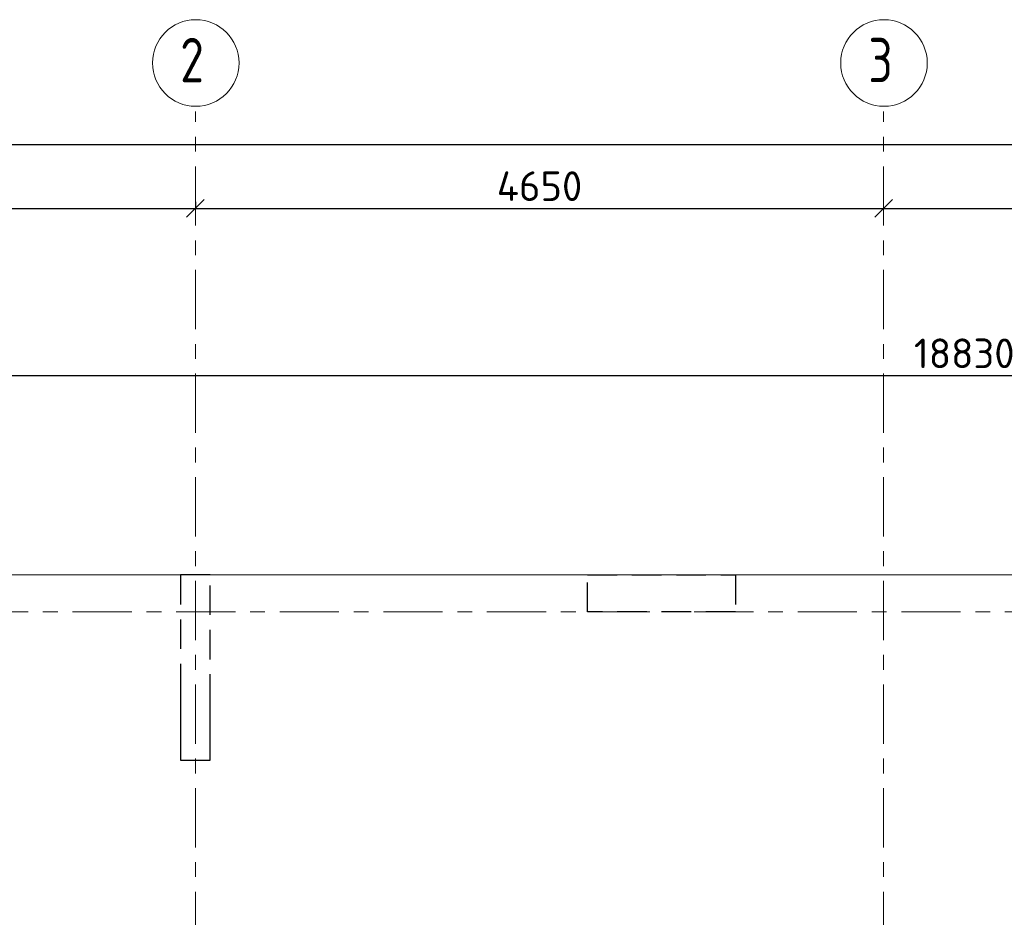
# Model space of a CAD drawing. Header units: metres. Extents: x -38 to 89, y -15 to 21.
# Tile 8 of 129: x 3.31 to 9.97, y 14.34 to 20.4. Entities that reach past the tile are written whole.
import ezdxf

# ---------------------------------------------------------------- set-up
doc = ezdxf.new("R2010")
doc.units = ezdxf.units.M
doc.header["$PDMODE"] = 65
for name, pattern in [('______11', [0.5, 0.4, -0.05, 0, -0.05]), ('______2', [0.27, 0.2, -0.07]), ('______5', [1.1, 0.8, -0.1, 0.1, -0.1])]:
    doc.linetypes.add(name, pattern=pattern)
for name, color, linetype, lineweight in [('XR$2$Осевая линия (1)', 7, '______5', 13), ('XR$2$Размерная линия (1)', 7, 'Continuous', 13), ('XR$3$Перекрытие (1)', 7, 'Continuous', 35), ('XR$4$Размерная линия (1)', 7, 'Continuous', 13)]:
    doc.layers.add(name, color=color, linetype=linetype, lineweight=lineweight)
doc.layers.add('XR$7$Стена_ бетон несущ.', color=7, linetype='Continuous', lineweight=70, true_color=0xb4b496)
doc.styles.add('ISOCPEUR', font='txt')
doc.dimstyles.new('DIMSTYLE_3', dxfattribs={"dimtxt": 0.2, "dimasz": 0.2, "dimexe": 0, "dimexo": 0, "dimgap": 0.1, "dimtad": 2, "dimdec": 0, "dimlfac": 1000, "dimrnd": 5, "dimzin": 12, "dimdsep": 46, "dimtxsty": 'ISOCPEUR', "dimblk1": 'ALL_ML_STRICH', "dimblk2": 'ALL_ML_STRICH', "dimsah": 1, "dimcen": 0, "dimclrd": 7, "dimclre": 256, "dimclrt": 7, "dimadec": 0, "dimazin": 0, "dimtfac": 1, "dimtdec": 0, "dimtix": 1, "dimtmove": 2, "dimatfit": 3, "dimfxl": 0, "dimtzin": 0, "dimlwd": 0, "dimlwe": -3, "dimarcsym": 0})

# ---------------------------------------------------------------- blocks, each defined once
blk = doc.blocks.new('ALL_ML_STRICH')
at = {"color": 0, "linetype": 'ByBlock', "lineweight": -2}
for p, q in [((0, -0.5), (0, 0.5)), ((-1, 0), (0.5, 0)), ((-0.3, -0.3), (0.3, 0.3))]:
    blk.add_line(p, q, dxfattribs=at)
blk = doc.blocks.new('*D11')
at = {"layer": 'DEFPOINTS', "color": 7, "linetype": 'Continuous', "lineweight": 13, "transparency": 33554687}
for p in [(0.5, 19.5574), (0.5, 19.3768), (61.6, 17.1197)]:
    blk.add_point(p, dxfattribs=at)
at = {"layer": 'XR$2$Размерная линия (1)', "color": 9, "linetype": 'Continuous', "lineweight": -2, "true_color": 0xc7c7c7, "transparency": 33554687}
for p, q in [((0.5, 19.3568), (0.5, 19.5574)), ((61.6, 17.1397), (61.6, 19.5574))]:
    blk.add_line(p, q, dxfattribs=at)
at = {"layer": 'XR$2$Размерная линия (1)', "color": 7, "linetype": 'Continuous', "lineweight": -2, "transparency": 33554687}
blk.add_line((0.5, 19.5574), (61.6, 19.5574), dxfattribs=at)
at = {"layer": 'XR$2$Размерная линия (1)', "color": 7, "linetype": 'Continuous', "lineweight": 13, "transparency": 33554687, "xscale": 0.2, "yscale": 0.2, "zscale": 0.2, "rotation": 180}
blk.add_blockref('ALL_ML_STRICH', (0.5, 19.5574), dxfattribs=at)
at = {"layer": 'XR$2$Размерная линия (1)', "color": 7, "linetype": 'Continuous', "lineweight": 13, "transparency": 33554687, "xscale": 0.2, "yscale": 0.2, "zscale": 0.2}
blk.add_blockref('ALL_ML_STRICH', (61.6, 19.5574), dxfattribs=at)
at = {"layer": 'XR$2$Размерная линия (1)', "color": 7, "linetype": 'Continuous', "lineweight": 13, "transparency": 33554687, "insert": (31.1, 19.7074), "char_height": 0.2, "width": 1, "attachment_point": 5, "style": 'ISOCPEUR'}
blk.add_mtext('\\A1;{61100}', dxfattribs=at)
blk = doc.blocks.new('*D26')
at = {"layer": 'DEFPOINTS', "color": 7, "linetype": 'Continuous', "lineweight": 13, "transparency": 33554687}
for p in [(0.5, 19.1695), (4.5, 19.1912), (0.5, 19.1261)]:
    blk.add_point(p, dxfattribs=at)
at = {"layer": 'XR$2$Размерная линия (1)', "color": 9, "linetype": 'Continuous', "lineweight": -2, "true_color": 0xc7c7c7, "transparency": 33554687}
for p, q in [((4.5, 19.1712), (4.5, 19.1261)), ((0.5, 19.1495), (0.5, 19.1261))]:
    blk.add_line(p, q, dxfattribs=at)
at = {"layer": 'XR$2$Размерная линия (1)', "color": 7, "linetype": 'Continuous', "lineweight": -2, "transparency": 33554687}
blk.add_line((0.5, 19.1261), (4.5, 19.1261), dxfattribs=at)
at = {"layer": 'XR$2$Размерная линия (1)', "color": 7, "linetype": 'Continuous', "lineweight": 13, "transparency": 33554687, "xscale": 0.2, "yscale": 0.2, "zscale": 0.2, "rotation": 180}
blk.add_blockref('ALL_ML_STRICH', (0.5, 19.1261), dxfattribs=at)
at = {"layer": 'XR$2$Размерная линия (1)', "color": 7, "linetype": 'Continuous', "lineweight": 13, "transparency": 33554687, "xscale": 0.2, "yscale": 0.2, "zscale": 0.2}
blk.add_blockref('ALL_ML_STRICH', (4.5, 19.1261), dxfattribs=at)
at = {"layer": 'XR$2$Размерная линия (1)', "color": 7, "linetype": 'Continuous', "lineweight": 13, "transparency": 33554687, "insert": (2.5, 19.2761), "char_height": 0.2, "width": 0.8, "attachment_point": 5, "style": 'ISOCPEUR'}
blk.add_mtext('\\A1;{4000}', dxfattribs=at)
blk = doc.blocks.new('*D27')
at = {"layer": 'DEFPOINTS', "color": 7, "linetype": 'Continuous', "lineweight": 13, "transparency": 33554687}
for p in [(4.5, 19.1912), (4.5, 19.1261), (9.15, 19.1262)]:
    blk.add_point(p, dxfattribs=at)
at = {"layer": 'XR$2$Размерная линия (1)', "color": 9, "linetype": 'Continuous', "lineweight": -2, "true_color": 0xc7c7c7, "transparency": 33554687}
for p, q in [((4.5, 19.1712), (4.5, 19.1261)), ((9.15, 19.1261), (9.15, 19.1261))]:
    blk.add_line(p, q, dxfattribs=at)
at = {"layer": 'XR$2$Размерная линия (1)', "color": 7, "linetype": 'Continuous', "lineweight": -2, "transparency": 33554687}
blk.add_line((4.5, 19.1261), (9.15, 19.1261), dxfattribs=at)
at = {"layer": 'XR$2$Размерная линия (1)', "color": 7, "linetype": 'Continuous', "lineweight": 13, "transparency": 33554687, "xscale": 0.2, "yscale": 0.2, "zscale": 0.2, "rotation": 180}
blk.add_blockref('ALL_ML_STRICH', (4.5, 19.1261), dxfattribs=at)
at = {"layer": 'XR$2$Размерная линия (1)', "color": 7, "linetype": 'Continuous', "lineweight": 13, "transparency": 33554687, "xscale": 0.2, "yscale": 0.2, "zscale": 0.2}
blk.add_blockref('ALL_ML_STRICH', (9.15, 19.1261), dxfattribs=at)
at = {"layer": 'XR$2$Размерная линия (1)', "color": 7, "linetype": 'Continuous', "lineweight": 13, "transparency": 33554687, "insert": (6.825, 19.2761), "char_height": 0.2, "width": 0.8, "attachment_point": 5, "style": 'ISOCPEUR'}
blk.add_mtext('\\A1;{4650}', dxfattribs=at)
blk = doc.blocks.new('*D28')
at = {"layer": 'DEFPOINTS', "color": 7, "linetype": 'Continuous', "lineweight": 13, "transparency": 33554687}
for p in [(9.15, 19.1262), (9.15, 19.1261), (12.6, 19.0612)]:
    blk.add_point(p, dxfattribs=at)
at = {"layer": 'XR$2$Размерная линия (1)', "color": 9, "linetype": 'Continuous', "lineweight": -2, "true_color": 0xc7c7c7, "transparency": 33554687}
for p, q in [((9.15, 19.1261), (9.15, 19.1261)), ((12.6, 19.0812), (12.6, 19.1261))]:
    blk.add_line(p, q, dxfattribs=at)
at = {"layer": 'XR$2$Размерная линия (1)', "color": 7, "linetype": 'Continuous', "lineweight": -2, "transparency": 33554687}
blk.add_line((9.15, 19.1261), (12.6, 19.1261), dxfattribs=at)
at = {"layer": 'XR$2$Размерная линия (1)', "color": 7, "linetype": 'Continuous', "lineweight": 13, "transparency": 33554687, "xscale": 0.2, "yscale": 0.2, "zscale": 0.2, "rotation": 180}
blk.add_blockref('ALL_ML_STRICH', (9.15, 19.1261), dxfattribs=at)
at = {"layer": 'XR$2$Размерная линия (1)', "color": 7, "linetype": 'Continuous', "lineweight": 13, "transparency": 33554687, "xscale": 0.2, "yscale": 0.2, "zscale": 0.2}
blk.add_blockref('ALL_ML_STRICH', (12.6, 19.1261), dxfattribs=at)
at = {"layer": 'XR$2$Размерная линия (1)', "color": 7, "linetype": 'Continuous', "lineweight": 13, "transparency": 33554687, "insert": (10.875, 19.2761), "char_height": 0.2, "width": 0.8, "attachment_point": 5, "style": 'ISOCPEUR'}
blk.add_mtext('\\A1;{3450}', dxfattribs=at)
blk = doc.blocks.new('*D164')
at = {"layer": 'DEFPOINTS', "color": 7, "linetype": 'Continuous', "lineweight": 13, "transparency": 33554687}
for p in [(0.25, 17.997), (0.25, 16.65), (19.08, 16.65)]:
    blk.add_point(p, dxfattribs=at)
at = {"layer": 'XR$4$Размерная линия (1)', "color": 9, "linetype": 'Continuous', "lineweight": -2, "true_color": 0xc7c7c7, "transparency": 33554687}
for p, q in [((0.25, 16.67), (0.25, 17.997)), ((19.08, 16.67), (19.08, 17.997))]:
    blk.add_line(p, q, dxfattribs=at)
at = {"layer": 'XR$4$Размерная линия (1)', "color": 7, "linetype": 'Continuous', "lineweight": -2, "transparency": 33554687}
blk.add_line((0.25, 17.997), (19.08, 17.997), dxfattribs=at)
at = {"layer": 'XR$4$Размерная линия (1)', "color": 7, "linetype": 'Continuous', "lineweight": 13, "transparency": 33554687, "xscale": 0.2, "yscale": 0.2, "zscale": 0.2, "rotation": 180}
blk.add_blockref('ALL_ML_STRICH', (0.25, 17.997), dxfattribs=at)
at = {"layer": 'XR$4$Размерная линия (1)', "color": 7, "linetype": 'Continuous', "lineweight": 13, "transparency": 33554687, "xscale": 0.2, "yscale": 0.2, "zscale": 0.2}
blk.add_blockref('ALL_ML_STRICH', (19.08, 17.997), dxfattribs=at)
at = {"layer": 'XR$4$Размерная линия (1)', "color": 7, "linetype": 'Continuous', "lineweight": 13, "transparency": 33554687, "insert": (9.695, 18.147), "char_height": 0.2, "width": 1, "attachment_point": 5, "style": 'ISOCPEUR'}
blk.add_mtext('\\A1;{18830}', dxfattribs=at)

msp = doc.modelspace()

# ---------------------------------------------------------------- linework, layer by layer
at = {"layer": 'XR$2$Осевая линия (1)', "color": 253, "linetype": '______11', "lineweight": 13, "true_color": 0xa0a0a0, "transparency": 33554687}
for p, q in [((4.5, -3.39), (4.5, 19.78)), ((9.15, -3.39), (9.15, 19.78)), ((-2.63, 16.4), (62.6, 16.4))]:
    msp.add_line(p, q, dxfattribs=at)
at = {"layer": 'XR$2$Осевая линия (1)', "color": 7, "linetype": 'Continuous', "lineweight": 13, "transparency": 33554687}
for centre in [(4.5024, 20.1081), (9.1524, 20.1081)]:
    msp.add_circle(centre, 0.2924, dxfattribs=at)
at = {"layer": 'XR$3$Перекрытие (1)', "color": 7, "linetype": 'Continuous', "lineweight": 13, "transparency": 33554687}
msp.add_line((19.08, 16.65), (0.25, 16.65), dxfattribs=at)
at = {"layer": 'XR$7$Стена_ бетон несущ.', "color": 253, "linetype": '______2', "lineweight": -3, "true_color": 0xa0a0a0, "transparency": 33554687}
for p, q in [((4.4, 16.65), (4.4, 15.86)), ((4.6, 16.65), (4.4, 16.65)), ((4.6, 15.78), (4.6, 16.65)), ((4.4, 15.86), (4.4, 15.84)), ((4.4, 15.84), (4.4, 15.78)), ((4.4, 15.78), (4.4, 15.6)), ((4.6, 15.6), (4.6, 15.78)), ((4.4, 15.6), (4.4, 15.4)), ((4.6, 15.4), (4.6, 15.6)), ((4.4, 15.4), (4.6, 15.4))]:
    msp.add_line(p, q, dxfattribs=at)
msp.add_lwpolyline([(7.1499, 16.65), (8.1499, 16.65), (8.1499, 16.4), (7.1499, 16.4), (7.1499, 16.65)], close=True, dxfattribs=at)

# ---------------------------------------------------------------- texts
at = {"layer": 'XR$2$Осевая линия (1)', "color": 7, "linetype": 'Continuous', "lineweight": 13, "transparency": 33554687, "char_height": 0.3, "width": 0.326407, "attachment_point": 7, "style": 'ISOCPEUR'}
for s, insert in [('\\W0.78;2', (4.3974, 19.9776)), ('\\W0.78;3', (9.0474, 19.9776))]:
    msp.add_mtext(s, dxfattribs=dict(at, insert=insert))

# ---------------------------------------------------------------- dimensions: what is measured, and where the dimension line sits
at = {"layer": 'XR$2$Размерная линия (1)', "color": 7, "linetype": 'Continuous', "lineweight": 13, "transparency": 33554687}
for base, p1, p2, picture, middle in [((61.6, 19.5574), (0.5, 19.3568), (61.6, 17.1397), '*D11', (31.1, 19.7074)), ((4.5, 19.1261), (0.5, 19.1495), (4.5, 19.1712), '*D26', (2.5, 19.2761)), ((9.15, 19.1261), (4.5, 19.1712), (9.15, 19.1261), '*D27', (6.825, 19.2761)), ((12.6, 19.1261), (9.15, 19.1261), (12.6, 19.0812), '*D28', (10.875, 19.2761))]:
    dim = msp.add_linear_dim(base=base, p1=p1, p2=p2, dimstyle='DIMSTYLE_3', override={"dimpost": '<>', "dimclrd": 7, "dimclre": 9, "dimclrt": 7, "dimlwd": 0, "dimlwe": 65533}, dxfattribs=at)
    dim.commit()
    dim.dimension.update_dxf_attribs({"geometry": picture, "text_midpoint": middle, "dimtype": 160})
at = {"layer": 'XR$4$Размерная линия (1)', "color": 7, "linetype": 'Continuous', "lineweight": 13, "transparency": 33554687}
dim = msp.add_linear_dim(base=(19.08, 17.997), p1=(0.25, 16.67), p2=(19.08, 16.67), dimstyle='DIMSTYLE_3', override={"dimpost": '<>', "dimclrd": 7, "dimclre": 9, "dimclrt": 7, "dimlwd": 0, "dimlwe": 65533}, dxfattribs=at)
dim.commit()
dim.dimension.update_dxf_attribs({"geometry": '*D164', "text_midpoint": (9.695, 18.147), "dimtype": 160})

doc.saveas('drawing.dxf')
